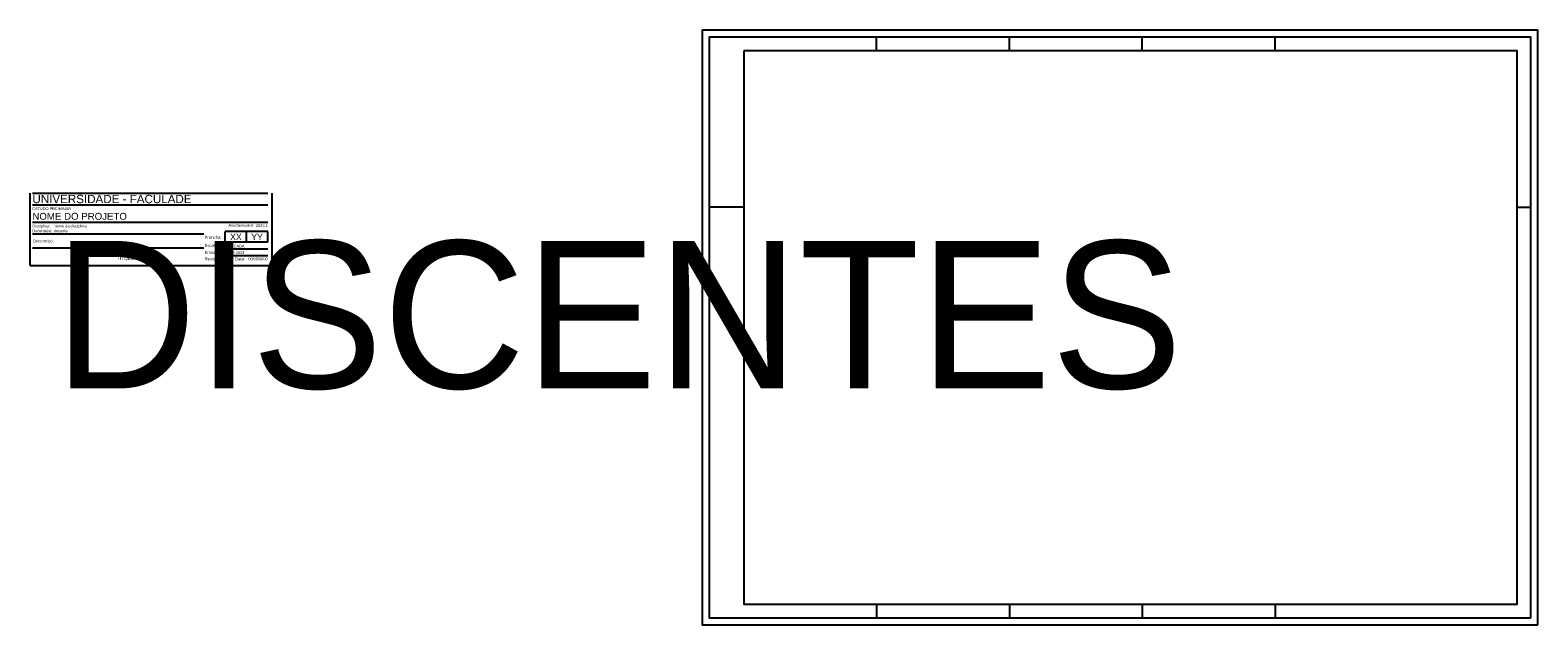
# Model space of a CAD drawing. Header units: millimetres. Extents: x -1923 to 241, y 233 to 1584.
# Tile 2 of 3: x -873 to 217, y 236 to 666. Entities that reach past the tile are written whole.
import ezdxf
from ezdxf.enums import TextEntityAlignment as Align

# ---------------------------------------------------------------- set-up
doc = ezdxf.new("R2018")
doc.units = ezdxf.units.MM
doc.header["$LTSCALE"] = 0.25
doc.layers.add('0_MRG_AUX', color=7, linetype='Continuous', true_color=0xecbcd1, plot=False)
doc.layers.add('CAR_0', color=7, linetype='Continuous', true_color=0xff6b00, plot=False)
for name, color, linetype in [('CAR_LINHAS_CINZA', 8, 'Continuous'), ('CAR_LINHAS_DESTAQUE', 3, 'Continuous'), ('CAR_TEXTO_CINZA', 8, 'Continuous'), ('CAR_TEXTO_PRETO', 1, 'Continuous'), ('MRG_EXTERNA', 1, 'Continuous'), ('MRG_INTERNA', 2, 'Continuous')]:
    doc.layers.add(name, color=color, linetype=linetype)
doc.styles.add('Arial', font='arial.ttf')
doc.styles.get("Standard").update_dxf_attribs({"font": 'arial.ttf'})

# ---------------------------------------------------------------- blocks, each defined once
blk = doc.blocks.new('carimbo')
at = {"layer": 'CAR_0'}
for p, q in [((-0.175, 0), (-0.175, 0.0522)), ((0, 0), (0, 0.0522)), ((-0.175, 0), (0, 0))]:
    blk.add_line(p, q, dxfattribs=at)
at = {"layer": 'CAR_LINHAS_CINZA'}
for p, q in [((-0.1734, 0.0522), (-0.0033, 0.0522)), ((-0.1734, 0.0437), (-0.0033, 0.0437)), ((-0.0033, 0.031), (-0.1734, 0.031)), ((-0.0494, 0.0227), (-0.1734, 0.0227)), ((-0.0494, 0.0125), (-0.1734, 0.0125))]:
    blk.add_line(p, q, dxfattribs=at)
at = {"layer": 'CAR_LINHAS_DESTAQUE'}
for p, q in [((-0.0033, 0.0244), (-0.034, 0.0244)), ((-0.034, 0.0167), (-0.034, 0.0244)), ((-0.0186, 0.0167), (-0.0186, 0.0244)), ((-0.0033, 0.0167), (-0.0033, 0.0244)), ((-0.0033, 0.0167), (-0.034, 0.0167))]:
    blk.add_line(p, q, dxfattribs=at)
at = {"layer": 'CAR_TEXTO_CINZA'}
for p, q in [((-0.0033, 0.0117), (-0.034, 0.0117)), ((-0.0033, 0.0069), (-0.034, 0.0069))]:
    blk.add_line(p, q, dxfattribs=at)
at = {"layer": 'CAR_TEXTO_CINZA', "style": 'Arial'}
for s, height, p in [('Disciplina:', 0.002, (-0.1734, 0.0275)), ('Docente(s):', 0.002, (-0.1734, 0.024)), ('Ano/Semestre:', 0.002, (-0.0317, 0.028)), ('Prancha: ', 0.0022, (-0.049, 0.0192)), ('Escala:', 0.0022, (-0.049, 0.0132)), ('Emissão:', 0.0022, (-0.049, 0.0082)), ('Revisão: ', 0.0022, (-0.049, 0.0036)), ('Data:', 0.0022, (-0.027, 0.0036))]:
    blk.add_text(s, height=height, dxfattribs=at).set_placement(p)
blk.add_text('Discente(s):', height=0.002, dxfattribs=at).set_placement((-0.173, 0.0176), align=Align.MIDDLE_LEFT)
at = {"layer": 'CAR_TEXTO_CINZA', "style": 'Arial', "flags": 8}
blk.add_attdef('FASE', (-0.1734, 0.04), '', height=0.002, dxfattribs=at)
blk.add_attdef('A/S', text='', height=0.002, dxfattribs=at).set_placement((-0.0033, 0.0278), align=Align.RIGHT)
at = {"layer": 'CAR_TEXTO_PRETO', "lineweight": 30, "flags": 104}
blk.add_attdef('TITULO_01', text='', height=0.003, dxfattribs=at).set_placement((-0.1122, 0.0062), align=Align.MIDDLE_CENTER)
at = {"layer": 'CAR_TEXTO_PRETO', "linetype": 'Continuous', "style": 'Arial', "flags": 8}
for tag, p, height in [('IES-CURSO', (-0.1734, 0.045), 0.006), ('NOME', (-0.1734, 0.033), 0.005)]:
    blk.add_attdef(tag, p, '', height=height, dxfattribs=at)
at = {"layer": 'CAR_TEXTO_PRETO', "style": 'Arial', "flags": 8}
for tag, p in [('DOCENTE', (-0.1579, 0.024)), ('DISCIPLINA', (-0.1578, 0.0275)), ('REVN', (-0.0356, 0.0038)), ('DATAEMISSÃO', (-0.0334, 0.0082))]:
    blk.add_attdef(tag, p, '', height=0.002, dxfattribs=at)
for tag, p in [('NUM', (-0.0263, 0.0205)), ('TOT', (-0.011, 0.0205))]:
    blk.add_attdef(tag, text='', height=0.0045, dxfattribs=at).set_placement(p, align=Align.MIDDLE_CENTER)
at = {"layer": 'CAR_TEXTO_PRETO', "lineweight": 30, "flags": 104}
blk.add_attdef('DISCENTE', text='', height=0.002, dxfattribs=at).set_placement((-0.1576, 0.0176), align=Align.MIDDLE_LEFT)
at = {"layer": 'CAR_TEXTO_PRETO', "style": 'Arial'}
blk.add_attdef('ESCALA', (-0.0335, 0.0129), '', height=0.002, dxfattribs=at)
at = {"layer": 'CAR_TEXTO_PRETO', "style": 'Arial', "flags": 8}
blk.add_attdef('REVDATA', text='', height=0.002, dxfattribs=at).set_placement((-0.0034, 0.0037), align=Align.RIGHT)
blk = doc.blocks.new('FORMATO_A2mmD')
at = {"layer": '0_MRG_AUX'}
blk.add_lwpolyline([(5, -5), (5, 425), (-599, 425), (-599, -5)], close=True, dxfattribs=at)
at = {"layer": 'MRG_EXTERNA'}
blk.add_lwpolyline([(0, 0), (0, 420), (-594, 420), (-594, 0)], close=True, dxfattribs=at)
at = {"layer": 'MRG_INTERNA'}
for p, q in [((-473, 410), (-473, 420)), ((-377, 410), (-377, 420)), ((-377, 410), (-377, 420)), ((-281, 410), (-281, 420)), ((-185, 410), (-185, 420)), ((-185, 410), (-185, 420)), ((-569, 297), (-594, 297)), ((-10, 297), (0, 297)), ((-473, 10), (-473, 0)), ((-377, 10), (-377, 0)), ((-377, 10), (-377, 0)), ((-281, 10), (-281, 0)), ((-185, 10), (-185, 0)), ((-185, 10), (-185, 0))]:
    blk.add_line(p, q, dxfattribs=at)
blk.add_lwpolyline([(-569, 410), (-569, 10), (-10, 10), (-10, 410)], close=True, dxfattribs=at)

msp = doc.modelspace()

# ---------------------------------------------------------------- block references
msp.add_blockref('FORMATO_A2mmD', (212, 241.1))
ref = msp.add_blockref('carimbo', (-697.8, 496), dxfattribs=dict(xscale=1000, yscale=1000, zscale=1000))
ref.add_attrib('FASE', 'ESTUDO PREIMINAR', (-871.2, 536), dxfattribs={"layer": 'CAR_TEXTO_CINZA', "height": 2, "style": 'Arial'})
ref.add_attrib('NOME', 'NOME DO PROJETO', (-871.2, 529), dxfattribs={"layer": 'CAR_TEXTO_CINZA', "color": 7, "linetype": 'Continuous', "height": 5, "style": 'Arial'})
ref.add_attrib('DISCIPLINA', 'Nome da disciplina', (-855.7, 523.5), dxfattribs={"layer": 'CAR_TEXTO_CINZA', "height": 2, "style": 'Arial'})
ref.add_attrib('DOCENTE', 'docente', (-855.7, 520), dxfattribs={"layer": 'CAR_TEXTO_CINZA', "height": 2, "style": 'Arial'})
lines = msp.add_mtext('TÍTULO DA PRANCHA', dxfattribs={"layer": 'CAR_TEXTO_CINZA', "color": 7, "insert": (-810, 502.3), "char_height": 2.5, "attachment_point": 1})
ref.add_attrib('TITULO_01', '', (-810, 502.3), dxfattribs={"flags": 104}).embed_mtext(lines)
ref.add_attrib('ESCALA', 'INDICADA', (-731.3, 508.9), dxfattribs={"layer": 'CAR_TEXTO_CINZA', "color": 3, "height": 2, "style": 'Arial'})
ref.add_attrib('DATAEMISSÃO', 'MAR 2023', (-731.2, 504.2), dxfattribs={"layer": 'CAR_TEXTO_CINZA', "height": 2, "style": 'Arial'})
ref.add_attrib('NUM', 'XX', dxfattribs={"layer": 'CAR_TEXTO_CINZA', "color": 7, "height": 4.5, "style": 'Arial'}).set_placement((-724.1, 516.6), align=Align.MIDDLE_CENTER)
ref.add_attrib('TOT', 'YY', dxfattribs={"layer": 'CAR_TEXTO_CINZA', "color": 7, "height": 4.5, "style": 'Arial'}).set_placement((-708.8, 516.6), align=Align.MIDDLE_CENTER)
ref.add_attrib('REVN', '00', (-733.5, 499.8), dxfattribs={"layer": 'CAR_TEXTO_CINZA', "height": 2, "style": 'Arial'})
ref.add_attrib('REVDATA', '00/00/0000', dxfattribs={"layer": 'CAR_TEXTO_CINZA', "height": 2, "style": 'Arial'}).set_placement((-701.2, 499.7), align=Align.RIGHT)
ref.add_attrib('IES-CURSO', 'UNIVERSIDADE - FACULADE', (-871.2, 541), dxfattribs={"layer": 'CAR_TEXTO_CINZA', "color": 7, "linetype": 'Continuous', "height": 6, "style": 'Arial'})
ref.add_attrib('A/S', '2023.1', dxfattribs={"layer": 'CAR_TEXTO_CINZA', "height": 2, "style": 'Arial'}).set_placement((-701.1, 523.8), align=Align.RIGHT)
lines = msp.add_mtext('DISCENTES', dxfattribs={"layer": 'CAR_TEXTO_CINZA', "insert": (-855.4, 513.7), "char_height": 106.56, "attachment_point": 1})
ref.add_attrib('DISCENTE', '', (-855.4, 513.7), dxfattribs={"flags": 104}).embed_mtext(lines)

doc.saveas('drawing.dxf')
